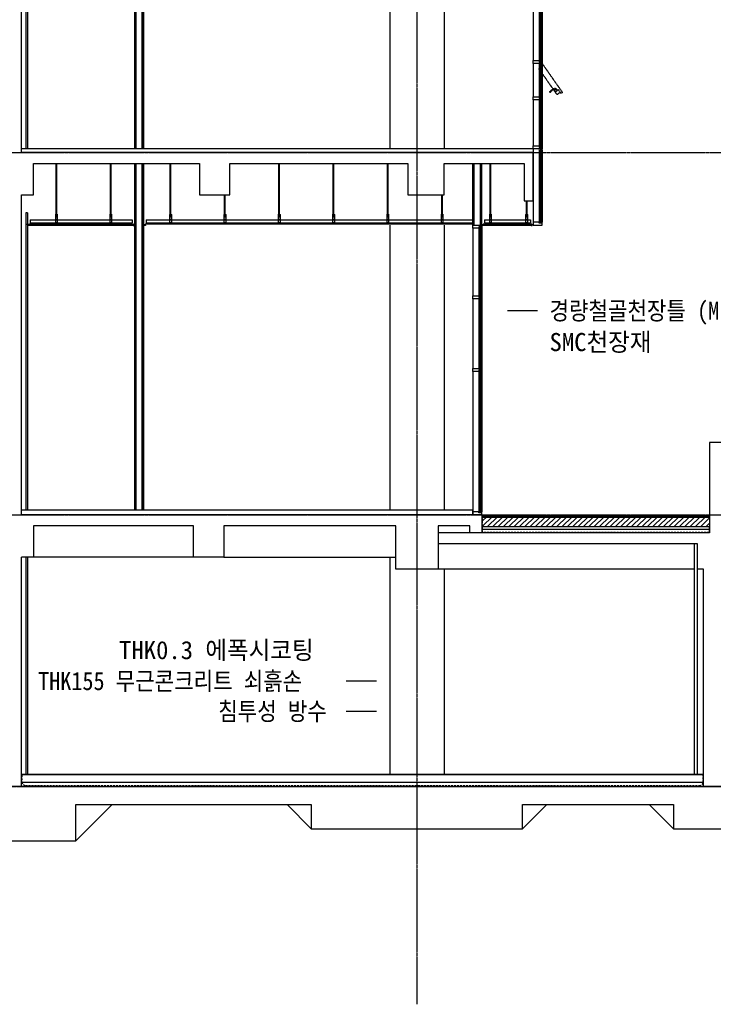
# Model space of a CAD drawing. Header units: millimetres. Extents: x 3445018 to 4174071, y -6064565 to -5122887.
# Tile 79 of 192: x 3702928 to 3714420, y -5459759 to -5443450. Entities that reach past the tile are written whole.
import ezdxf

# ---------------------------------------------------------------- set-up
doc = ezdxf.new("R2010")
doc.units = ezdxf.units.MM
doc.header["$MEASUREMENT"] = 0
doc.linetypes.add('CEN', pattern=[66, 60, -2, 2, -2])
doc.linetypes.add('HID', pattern=[5, 3, -2])
doc.layers.get('0').update_dxf_attribs({"linetype": 'CONTINUOUS'})
for name, color, linetype in [('A_DW_WIN', 4, 'CONTINUOUS'), ('A_EL_08', 8, 'CONTINUOUS'), ('CEN', 13, 'CEN'), ('door', 4, 'CONTINUOUS'), ('EL1', 2, 'CONTINUOUS'), ('EL3', 7, 'CONTINUOUS'), ('FI', 6, 'CONTINUOUS'), ('FIN', 6, 'CONTINUOUS'), ('HA', 9, 'CONTINUOUS'), ('HY', 8, 'CONTINUOUS'), ('INSUL', 8, 'CONTINUOUS'), ('MASH', 9, 'MESHLINE'), ('MESH', 7, 'MESHLINE'), ('SO-252', 252, 'CONTINUOUS'), ('STL2', 6, 'CONTINUOUS'), ('SY', 1, 'CONTINUOUS'), ('WA1', 2, 'CONTINUOUS'), ('WA3', 7, 'CONTINUOUS'), ('WATER', 4, 'HID'), ('WIN1', 4, 'CONTINUOUS'), ('WIN2', 9, 'CONTINUOUS'), ('문자', 2, 'CONTINUOUS')]:
    doc.layers.add(name, color=color, linetype=linetype)
doc.styles.add('SDP-S', font='txt')
doc.linetypes.add('BATTING', pattern='A,0.0001,-0.1,[134,ltypeshp.shx,S=0.1,R=0,X=-0.1,Y=0],-0.2,[134,ltypeshp.shx,S=0.1,R=180,X=0.1,Y=0],-0.1', length=0.4001)
doc.linetypes.add('MESHLINE', pattern='A,5,-3,["X",Standard,S=1.2,R=0,X=-1.2,Y=-0.6],-1', length=9)

# ---------------------------------------------------------------- blocks, each defined once
blk = doc.blocks.new('CW-1')
at = {"layer": 'door'}
for points in [[(704860, -1026992), (704879, -1026992), (704879, -1026980), (704829, -1026980), (704829, -1026992), (704848, -1026992)], [(704848, -1027028), (704829, -1027028), (704829, -1027130), (704879, -1027130), (704879, -1027028), (704860, -1027028)], [(704848, -1026992), (704848, -1027028)], [(704860, -1026992), (704860, -1027028)]]:
    blk.add_lwpolyline(points, dxfattribs=at)
blk = doc.blocks.new('pw')
at = {"layer": 'A_DW_WIN', "color": 8, "linetype": 'HID', "ltscale": 0.1}
for p, q in [((0, 586), (0, 586)), ((0, 586), (0, 0)), ((28, 586), (0, 586)), ((28, 552), (28, 586)), ((45, 552), (28, 552)), ((45, 542), (45, 552)), ((95, 542), (45, 542)), ((95, 542), (95, 77)), ((0, 0), (28, 0)), ((28, 77), (95, 77)), ((28, 22), (28, 77)), ((28, 0), (28, 22)), ((28, 22), (95, 22)), ((81, 77), (49, 77)), ((51, 112), (51, 111)), ((51, 111), (79, 111)), ((51, 111), (51, 111)), ((51, 111), (51, 111)), ((51, 111), (51, 111)), ((51, 111), (51, 111)), ((51, 111), (51, 111)), ((51, 111), (51, 111)), ((51, 111), (51, 111)), ((51, 111), (51, 111)), ((51, 111), (51, 111)), ((51, 111), (51, 111)), ((51, 111), (51, 111)), ((51, 111), (51, 111)), ((51, 111), (51, 111)), ((51, 111), (51, 111)), ((79, 110), (51, 110)), ((52, 110), (52, 110)), ((78, 110), (78, 110)), ((79, 111), (79, 111)), ((79, 111), (79, 111)), ((81, 118), (82, 119)), ((81, 118), (81, 118)), ((81, 118), (81, 118)), ((81, 77), (81, 92)), ((83, 138), (82, 138)), ((82, 119), (83, 120)), ((84, 139), (83, 138)), ((83, 120), (83, 121)), ((83, 121), (84, 121)), ((86, 139), (84, 139)), ((84, 121), (84, 122)), ((84, 122), (85, 122)), ((85, 122), (85, 123)), ((85, 123), (86, 123)), ((86, 123), (87, 124)), ((88, 125), (89, 125)), ((89, 125), (90, 126)), ((93, 127), (94, 127)), ((94, 127), (95, 127)), ((95, 127), (95, 127)), ((95, 77), (95, 22)), ((166, 119), (166, 119)), ((166, 119), (166, 119)), ((166, 119), (167, 119)), ((167, 119), (168, 119)), ((168, 119), (169, 119)), ((168, 119), (168, 119)), ((169, 119), (170, 119)), ((169, 119), (169, 119)), ((170, 119), (170, 118)), ((170, 118), (171, 118)), ((170, 118), (170, 118)), ((170, 118), (170, 118)), ((171, 118), (171, 118)), ((171, 118), (171, 118)), ((171, 118), (171, 118)), ((171, 118), (171, 118)), ((172, 118), (172, 118)), ((172, 118), (172, 118)), ((172, 118), (172, 118)), ((172, 118), (172, 118)), ((172, 118), (172, 118)), ((172, 118), (172, 118)), ((172, 118), (172, 118)), ((172, 118), (172, 118)), ((172, 118), (172, 118)), ((172, 118), (172, 118)), ((172, 118), (172, 118))]:
    blk.add_line(p, q, dxfattribs=at)
for points in [[(51, 110), (50, 106), (50, 103), (50, 99), (50, 95), (49, 92), (49, 77)], [(53, 120), (52, 119), (52, 118), (52, 117), (51, 116), (51, 115), (51, 114), (51, 113), (51, 112)], [(51, 112), (51, 112), (51, 112), (51, 112)], [(59, 129), (59, 129), (58, 128), (57, 127), (57, 127), (57, 127), (56, 126), (56, 126), (56, 126), (55, 125), (53, 120)], [(82, 138), (81, 138), (79, 138), (78, 137), (77, 137), (76, 137), (75, 136), (74, 136), (73, 136), (71, 135), (71, 135), (70, 135), (69, 134), (68, 134), (67, 133), (66, 133), (65, 133), (64, 132), (64, 132), (63, 131), (62, 131), (62, 131), (61, 130), (60, 130), (60, 129), (59, 129)], [(81, 92), (81, 95), (81, 99), (80, 103), (80, 106), (79, 110)], [(92, 140), (92, 140), (91, 140), (91, 139), (90, 139), (89, 139), (89, 139), (88, 139), (87, 139), (86, 139), (86, 139)], [(87, 124), (87, 124), (88, 125)], [(90, 126), (91, 126), (91, 126), (92, 126), (93, 127)], [(171, 118), (171, 118), (171, 118), (171, 118), (172, 118)], [(172, 118), (172, 118), (172, 118), (172, 118), (172, 118), (172, 118)], [(172, 118), (172, 118), (172, 118), (172, 118), (172, 118), (172, 118), (172, 118), (173, 118), (173, 118), (173, 118), (173, 118), (173, 118), (173, 118), (173, 118), (173, 118), (173, 118)]]:
    blk.add_lwpolyline(points, dxfattribs=at)
for centre, radius, start, end in [((52, 110), 0.2, 90, 180), ((78, 110), 0.2, 0, 90), ((200, -1916), 2058, 92.9412, 93.0172), ((99, -61), 201, 88.0033, 91.108), ((113, -49), 176, 92.2809, 95.6257), ((99, -59), 199, 70.3248, 88.0107), ((113, -53), 180, 73.742, 92.2207)]:
    blk.add_arc(centre, radius, start, end, dxfattribs=at)
for points, start_tangent, end_tangent in [([(79, 111), (81, 117), (81, 118)], (0.026358, 0.999653), (0.475022, 0.879974)), ([(79, 111), (79, 111), (79, 111), (79, 111), (79, 111), (79, 111)], (1, 0), (-0.005944, 0.999982)), ([(166, 119), (166, 120), (163, 120)], (-0.953238, 0.30222), (-0.960308, 0.278941)), ([(169, 127), (166, 128)], (-0.933599, 0.358319), (-0.94133, 0.337487)), ([(175, 123), (174, 124), (174, 124), (174, 124), (174, 125), (173, 125), (172, 126), (170, 126), (169, 127)], (-0.349868, 0.936799), (-0.933599, 0.358318)), ([(175, 123), (175, 122), (175, 121), (175, 120), (174, 119), (174, 119), (174, 119), (173, 118)], (0.348212, -0.937416), (-0.794938, -0.60669)), ([(173, 118), (173, 118), (173, 118), (173, 118), (173, 118)], (0.978884, 0.204415), (0.794086, 0.607805)), ([(173, 118), (173, 118), (173, 118)], (0.914456, -0.404684), (-0.195921, -0.98062))]:
    blk.add_spline(points, degree=3, dxfattribs=dict(at, start_tangent=start_tangent, end_tangent=end_tangent))
blk = doc.blocks.new('기준층')
at = {"color": 8}
for p, q in [((1376128, -3320133), (1376128, -3320180)), ((1382359, -3320133), (1382359, -3320180)), ((1382592, -3320133), (1382592, -3320180)), ((1384283, -3320133), (1384283, -3320180))]:
    blk.add_line(p, q, dxfattribs=at)
at = {"layer": 'A_EL_08'}
blk.add_line((1375850, -3318964), (1375850, -3319794), dxfattribs=at)
at = {"layer": 'EL3', "ltscale": 200}
for p, q in [((1377425, -3320219), (1377425, -3322934)), ((1378325, -3320219), (1378325, -3322934))]:
    blk.add_line(p, q, dxfattribs=at)
at = {"layer": 'FI', "ltscale": 200}
blk.add_line((1375950, -3322934), (1384425, -3322934), dxfattribs=at)
at = {"layer": 'FIN', "ltscale": 200}
for p, q in [((1375700, -3319794), (1375700, -3318934)), ((1375700, -3318934), (1375850, -3318934)), ((1375850, -3318964), (1375730, -3318964)), ((1375730, -3319764), (1375730, -3318964)), ((1375850, -3318934), (1375850, -3318964)), ((1375850, -3319764), (1375730, -3319764)), ((1375850, -3319794), (1375850, -3319764)), ((1375850, -3319794), (1375700, -3319794))]:
    blk.add_line(p, q, dxfattribs=at)
at = {"layer": 'FIN', "ltscale": 1000}
for p, q in [((1384325, -3320019), (1384325, -3322934)), ((1384325, -3320019), (1384355, -3320019)), ((1384355, -3320019), (1384355, -3322934))]:
    blk.add_line(p, q, dxfattribs=at)
for points in [[(1382401, -3322934), (1382401, -3319174)], [(1382413, -3322934), (1382413, -3319174)], [(1382537, -3322934), (1382537, -3319174)], [(1382549, -3322934), (1382549, -3319174)]]:
    blk.add_lwpolyline(points, dxfattribs=at)
at = {"layer": 'FIN'}
blk.add_lwpolyline([(1375950, -3320040), (1375950, -3320057), (1375967, -3320057), (1375964, -3320054), (1375953, -3320054), (1375953, -3320043)], close=True, dxfattribs=at)
for points in [[(1375950, -3320059), (1375965, -3320059), (1375965, -3320069), (1376100, -3320069), (1376100, -3320229), (1376115, -3320229), (1376115, -3320219), (1376114, -3320219), (1376114, -3320227), (1376102, -3320227), (1376102, -3320067), (1375967, -3320067), (1375967, -3320057), (1375950, -3320057), (1375950, -3320059)], [(1382379, -3320219), (1376108, -3320219), (1376108, -3320207), (1382379, -3320206), (1382379, -3320219)], [(1382371, -3320219), (1382371, -3320229), (1382386, -3320229), (1382386, -3320214), (1382401, -3320214), (1382401, -3320199)], [(1382579, -3320219), (1382579, -3320229), (1382564, -3320229), (1382564, -3320214), (1382549, -3320214), (1382549, -3320199)], [(1384303, -3320219), (1382572, -3320219), (1382572, -3320207), (1384303, -3320206), (1384303, -3320219)], [(1384295, -3320219), (1384295, -3320229), (1384310, -3320229), (1384310, -3320214), (1384325, -3320214), (1384325, -3320199)]]:
    blk.add_lwpolyline(points, dxfattribs=at)
at = {"layer": 'INSUL', "linetype": 'BATTING', "ltscale": 100}
blk.add_line((1375899, -3318934), (1375900, -3319794), dxfattribs=at)
at = {"layer": 'SO-252', "color": 8}
for p, q in [((1376550, -3320041), (1376550, -3319174)), ((1376561, -3320041), (1376561, -3319174)), ((1378350, -3320041), (1378350, -3319174)), ((1378361, -3320041), (1378361, -3319174)), ((1379250, -3320041), (1379250, -3319174)), ((1379261, -3320041), (1379261, -3319174)), ((1380150, -3320041), (1380150, -3319174)), ((1380161, -3320041), (1380161, -3319174)), ((1381950, -3320041), (1381950, -3319174)), ((1381961, -3320041), (1381961, -3319174)), ((1382941, -3320041), (1382941, -3319174)), ((1382952, -3320041), (1382952, -3319174)), ((1383841, -3320041), (1383841, -3319174)), ((1383852, -3320041), (1383852, -3319174)), ((1377450, -3320041), (1377450, -3319694)), ((1377461, -3320041), (1377461, -3319694)), ((1381050, -3320041), (1381050, -3319694)), ((1381061, -3320041), (1381061, -3319694)), ((1376568, -3320045), (1376543, -3320045)), ((1376543, -3320045), (1376543, -3320183)), ((1376568, -3320048), (1376543, -3320048)), ((1376566, -3320041), (1376546, -3320041)), ((1376546, -3320041), (1376546, -3320045)), ((1376546, -3320051), (1376546, -3320048)), ((1376566, -3320051), (1376546, -3320051)), ((1376548, -3320041), (1376548, -3320045)), ((1376548, -3320048), (1376548, -3320051)), ((1376550, -3320083), (1376550, -3320051)), ((1376561, -3320083), (1376550, -3320083)), ((1376561, -3320083), (1376561, -3320051)), ((1376563, -3320041), (1376563, -3320045)), ((1376563, -3320048), (1376563, -3320051)), ((1376566, -3320045), (1376566, -3320041)), ((1376566, -3320048), (1376566, -3320051)), ((1376568, -3320183), (1376568, -3320045)), ((1377468, -3320045), (1377443, -3320045)), ((1377443, -3320045), (1377443, -3320183)), ((1377468, -3320048), (1377443, -3320048)), ((1377466, -3320041), (1377446, -3320041)), ((1377446, -3320041), (1377446, -3320045)), ((1377446, -3320051), (1377446, -3320048)), ((1377466, -3320051), (1377446, -3320051)), ((1377448, -3320041), (1377448, -3320045)), ((1377448, -3320048), (1377448, -3320051)), ((1377450, -3320083), (1377450, -3320051)), ((1377461, -3320083), (1377450, -3320083)), ((1377461, -3320083), (1377461, -3320051)), ((1377463, -3320041), (1377463, -3320045)), ((1377463, -3320048), (1377463, -3320051)), ((1377466, -3320045), (1377466, -3320041)), ((1377466, -3320048), (1377466, -3320051)), ((1377468, -3320183), (1377468, -3320045)), ((1378368, -3320045), (1378343, -3320045)), ((1378343, -3320045), (1378343, -3320183)), ((1378368, -3320048), (1378343, -3320048)), ((1378366, -3320041), (1378346, -3320041)), ((1378346, -3320041), (1378346, -3320045)), ((1378346, -3320051), (1378346, -3320048)), ((1378366, -3320051), (1378346, -3320051)), ((1378348, -3320041), (1378348, -3320045)), ((1378348, -3320048), (1378348, -3320051)), ((1378350, -3320083), (1378350, -3320051)), ((1378361, -3320083), (1378350, -3320083)), ((1378361, -3320083), (1378361, -3320051)), ((1378363, -3320041), (1378363, -3320045)), ((1378363, -3320048), (1378363, -3320051)), ((1378366, -3320045), (1378366, -3320041)), ((1378366, -3320048), (1378366, -3320051)), ((1378368, -3320183), (1378368, -3320045)), ((1379268, -3320045), (1379243, -3320045)), ((1379243, -3320045), (1379243, -3320183)), ((1379268, -3320048), (1379243, -3320048)), ((1379266, -3320041), (1379246, -3320041)), ((1379246, -3320041), (1379246, -3320045)), ((1379246, -3320051), (1379246, -3320048)), ((1379266, -3320051), (1379246, -3320051)), ((1379248, -3320041), (1379248, -3320045)), ((1379248, -3320048), (1379248, -3320051)), ((1379250, -3320083), (1379250, -3320051)), ((1379261, -3320083), (1379250, -3320083)), ((1379261, -3320083), (1379261, -3320051)), ((1379263, -3320041), (1379263, -3320045)), ((1379263, -3320048), (1379263, -3320051)), ((1379266, -3320045), (1379266, -3320041)), ((1379266, -3320048), (1379266, -3320051)), ((1379268, -3320183), (1379268, -3320045)), ((1380168, -3320045), (1380143, -3320045)), ((1380143, -3320045), (1380143, -3320183)), ((1380168, -3320048), (1380143, -3320048)), ((1380166, -3320041), (1380146, -3320041)), ((1380146, -3320041), (1380146, -3320045)), ((1380146, -3320051), (1380146, -3320048)), ((1380166, -3320051), (1380146, -3320051)), ((1380148, -3320041), (1380148, -3320045)), ((1380148, -3320048), (1380148, -3320051)), ((1380150, -3320083), (1380150, -3320051)), ((1380161, -3320083), (1380150, -3320083)), ((1380161, -3320083), (1380161, -3320051)), ((1380163, -3320041), (1380163, -3320045)), ((1380163, -3320048), (1380163, -3320051)), ((1380166, -3320045), (1380166, -3320041)), ((1380166, -3320048), (1380166, -3320051)), ((1380168, -3320183), (1380168, -3320045)), ((1381068, -3320045), (1381043, -3320045)), ((1381043, -3320045), (1381043, -3320183)), ((1381068, -3320048), (1381043, -3320048)), ((1381066, -3320041), (1381046, -3320041)), ((1381046, -3320041), (1381046, -3320045)), ((1381046, -3320051), (1381046, -3320048)), ((1381066, -3320051), (1381046, -3320051)), ((1381048, -3320041), (1381048, -3320045)), ((1381048, -3320048), (1381048, -3320051)), ((1381050, -3320083), (1381050, -3320051)), ((1381061, -3320083), (1381050, -3320083)), ((1381061, -3320083), (1381061, -3320051)), ((1381063, -3320041), (1381063, -3320045)), ((1381063, -3320048), (1381063, -3320051)), ((1381066, -3320045), (1381066, -3320041)), ((1381066, -3320048), (1381066, -3320051)), ((1381068, -3320183), (1381068, -3320045)), ((1381968, -3320045), (1381943, -3320045)), ((1381943, -3320045), (1381943, -3320183)), ((1381968, -3320048), (1381943, -3320048)), ((1381966, -3320041), (1381946, -3320041)), ((1381946, -3320041), (1381946, -3320045)), ((1381946, -3320051), (1381946, -3320048)), ((1381966, -3320051), (1381946, -3320051)), ((1381948, -3320041), (1381948, -3320045)), ((1381948, -3320048), (1381948, -3320051)), ((1381950, -3320083), (1381950, -3320051)), ((1381961, -3320083), (1381950, -3320083)), ((1381961, -3320083), (1381961, -3320051)), ((1381963, -3320041), (1381963, -3320045)), ((1381963, -3320048), (1381963, -3320051)), ((1381966, -3320045), (1381966, -3320041)), ((1381966, -3320048), (1381966, -3320051)), ((1381968, -3320183), (1381968, -3320045)), ((1382959, -3320045), (1382934, -3320045)), ((1382934, -3320045), (1382934, -3320183)), ((1382959, -3320048), (1382934, -3320048)), ((1382957, -3320041), (1382937, -3320041)), ((1382937, -3320041), (1382937, -3320045)), ((1382937, -3320051), (1382937, -3320048)), ((1382957, -3320051), (1382937, -3320051)), ((1382939, -3320041), (1382939, -3320045)), ((1382939, -3320048), (1382939, -3320051)), ((1382941, -3320083), (1382941, -3320051)), ((1382952, -3320083), (1382941, -3320083)), ((1382952, -3320083), (1382952, -3320051)), ((1382954, -3320041), (1382954, -3320045)), ((1382954, -3320048), (1382954, -3320051)), ((1382957, -3320045), (1382957, -3320041)), ((1382957, -3320048), (1382957, -3320051)), ((1382959, -3320183), (1382959, -3320045)), ((1383859, -3320045), (1383834, -3320045)), ((1383834, -3320045), (1383834, -3320183)), ((1383859, -3320048), (1383834, -3320048)), ((1383857, -3320041), (1383837, -3320041)), ((1383837, -3320041), (1383837, -3320045)), ((1383837, -3320051), (1383837, -3320048)), ((1383857, -3320051), (1383837, -3320051)), ((1383839, -3320041), (1383839, -3320045)), ((1383839, -3320048), (1383839, -3320051)), ((1383841, -3320083), (1383841, -3320051)), ((1383852, -3320083), (1383841, -3320083)), ((1383852, -3320083), (1383852, -3320051)), ((1383854, -3320041), (1383854, -3320045)), ((1383854, -3320048), (1383854, -3320051)), ((1383857, -3320045), (1383857, -3320041)), ((1383857, -3320048), (1383857, -3320051)), ((1383859, -3320183), (1383859, -3320045)), ((1382359, -3320133), (1376128, -3320133)), ((1382359, -3320180), (1376128, -3320180)), ((1376568, -3320120), (1376543, -3320120)), ((1376568, -3320133), (1376543, -3320133)), ((1376568, -3320180), (1376543, -3320180)), ((1376543, -3320183), (1376568, -3320183)), ((1377468, -3320120), (1377443, -3320120)), ((1377468, -3320133), (1377443, -3320133)), ((1377468, -3320180), (1377443, -3320180)), ((1377443, -3320183), (1377468, -3320183)), ((1378368, -3320120), (1378343, -3320120)), ((1378368, -3320133), (1378343, -3320133)), ((1378368, -3320180), (1378343, -3320180)), ((1378343, -3320183), (1378368, -3320183)), ((1379268, -3320120), (1379243, -3320120)), ((1379268, -3320133), (1379243, -3320133)), ((1379268, -3320180), (1379243, -3320180)), ((1379243, -3320183), (1379268, -3320183)), ((1380168, -3320120), (1380143, -3320120)), ((1380168, -3320133), (1380143, -3320133)), ((1380168, -3320180), (1380143, -3320180)), ((1380143, -3320183), (1380168, -3320183)), ((1381068, -3320120), (1381043, -3320120)), ((1381068, -3320133), (1381043, -3320133)), ((1381068, -3320180), (1381043, -3320180)), ((1381043, -3320183), (1381068, -3320183)), ((1381968, -3320120), (1381943, -3320120)), ((1381968, -3320133), (1381943, -3320133)), ((1381968, -3320180), (1381943, -3320180)), ((1381943, -3320183), (1381968, -3320183)), ((1384283, -3320133), (1382592, -3320133)), ((1384283, -3320180), (1382592, -3320180)), ((1382959, -3320120), (1382934, -3320120)), ((1382959, -3320133), (1382934, -3320133)), ((1382959, -3320180), (1382934, -3320180)), ((1382934, -3320183), (1382959, -3320183)), ((1383859, -3320120), (1383834, -3320120)), ((1383859, -3320133), (1383834, -3320133)), ((1383859, -3320180), (1383834, -3320180)), ((1383834, -3320183), (1383859, -3320183))]:
    blk.add_line(p, q, dxfattribs=at)
at = {"layer": 'WA1'}
blk.add_lwpolyline([(1384425, -3322994), (1384425, -3319694), (1384225, -3319694), (1384225, -3319174), (1381475, -3319174), (1381475, -3319694), (1380975, -3319694), (1380975, -3319174), (1378025, -3319174), (1378025, -3319694), (1377425, -3319694), (1377425, -3319174), (1376100, -3319174), (1376100, -3319794), (1375950, -3319794), (1375950, -3318994), (1384425, -3318994)], dxfattribs=at)
at = {"layer": 'WA3', "ltscale": 1000}
for points in [[(1382425, -3322934), (1382425, -3319174)], [(1382525, -3322934), (1382525, -3319174)]]:
    blk.add_lwpolyline(points, dxfattribs=at)
at = {"layer": 'WIN1', "ltscale": 1000}
for p, q in [((1375812, -3319844), (1375812, -3321469)), ((1375830, -3319825), (1375830, -3321488)), ((1375848, -3319844), (1375848, -3321469)), ((1375812, -3321519), (1375812, -3322069)), ((1375830, -3321500), (1375830, -3322088)), ((1375848, -3321519), (1375848, -3322069)), ((1375812, -3322119), (1375812, -3322894)), ((1375830, -3322100), (1375830, -3322903)), ((1375848, -3322119), (1375848, -3322894))]:
    blk.add_line(p, q, dxfattribs=at)
at = {"layer": 'WIN2', "ltscale": 1000}
for p, q in [((1375950, -3318934), (1375950, -3319794)), ((1375800, -3319844), (1375800, -3321469)), ((1375950, -3319844), (1375950, -3321469)), ((1375800, -3321519), (1375800, -3322069)), ((1375950, -3321519), (1375950, -3322069)), ((1375800, -3322119), (1375800, -3322894)), ((1375950, -3322119), (1375950, -3322894))]:
    blk.add_line(p, q, dxfattribs=at)
at = {"rotation": 324.9999999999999}
blk.add_blockref('pw', (1375464, -3321999), dxfattribs=at)
at = {"layer": 'WIN1', "rotation": 90}
for p in [(348820, -4024673), (348820, -4026348), (348820, -4026948), (348820, -4027763)]:
    blk.add_blockref('CW-1', p, dxfattribs=at)

msp = doc.modelspace()

# ---------------------------------------------------------------- hatches: boundary and pattern name
at = {"layer": 'HA', "ltscale": 100}
h = msp.add_hatch(dxfattribs=at)
h.set_pattern_fill('ANSI31', color=256, scale=500, style=0)
h.set_pattern_definition([(45, (1949434.165, -3177189.57), (-44.1941738, 44.1941738), [])])
h.paths.add_polyline_path([(3714359.092, -5451851.886), (3714359.092, -5451676.72), (3710594.092, -5451676.72), (3710594.092, -5451851.886)])

# ---------------------------------------------------------------- linework, layer by layer
at = {"color": 8}
for p, q in [((3703101.592, -5446765.386), (3703101.592, -5446812.886)), ((3704792.592, -5446765.636), (3704792.592, -5446813.136)), ((3705025.592, -5446765.386), (3705025.592, -5446812.886)), ((3710626.592, -5446765.606), (3710626.592, -5446813.106)), ((3711391.592, -5446765.636), (3711391.592, -5446813.136))]:
    msp.add_line(p, q, dxfattribs=at)
at = {"layer": 'CEN'}
for p, q in [((3709509.092, -5401351.886), (3709509.092, -5459758.902)), ((3681101.324, -5445651.886), (3725809.092, -5445651.886)), ((3681101.324, -5451651.886), (3725809.092, -5451651.886)), ((3681301.324, -5456151.886), (3726009.092, -5456151.886))]:
    msp.add_line(p, q, dxfattribs=at)
at = {"layer": 'door'}
for points in [[(3710584.092, -5446851.854), (3710584.092, -5446851.854), (3710584.092, -5446851.854), (3710584.092, -5446901.854), (3710572.092, -5446901.854), (3710572.092, -5446882.854), (3710536.092, -5446882.854), (3710536.092, -5446901.854), (3710434.092, -5446901.854), (3710434.092, -5446851.854), (3710584.092, -5446851.854), (3710584.092, -5446851.854)], [(3711584.092, -5446851.887), (3711584.092, -5446851.887), (3711584.092, -5446851.887), (3711584.092, -5446801.887), (3711572.092, -5446801.887), (3711572.092, -5446820.886), (3711536.092, -5446820.886), (3711536.092, -5446801.886), (3711434.092, -5446801.886), (3711434.092, -5446851.886), (3711584.092, -5446851.887), (3711584.092, -5446851.887)], [(3710584.092, -5451651.886), (3710584.092, -5451651.886), (3710584.092, -5451651.886), (3710584.092, -5451601.886), (3710572.092, -5451601.886), (3710572.092, -5451620.886), (3710536.092, -5451620.886), (3710536.092, -5451601.886), (3710434.092, -5451601.886), (3710434.092, -5451651.886), (3710584.092, -5451651.886), (3710584.092, -5451651.886)]]:
    msp.add_lwpolyline(points, dxfattribs=at)
at = {"layer": 'EL1', "const_width": 50}
msp.add_lwpolyline([(3710581.211, -5451676.72), (3714356.211, -5451676.72)], dxfattribs=at)
at = {"layer": 'EL3', "ltscale": 200}
for p, q in [((3709059.201, -5446851.798), (3709059.092, -5451571.85)), ((3709959.201, -5446851.834), (3709959.092, -5451571.886)), ((3705809.092, -5452351.886), (3703159.092, -5452351.886)), ((3706309.092, -5452351.886), (3709159.092, -5452351.886)), ((3709059.092, -5452351.886), (3709059.092, -5455951.886)), ((3714109.092, -5452551.886), (3709859.092, -5452551.886)), ((3709959.092, -5452551.886), (3709959.092, -5455951.886))]:
    msp.add_line(p, q, dxfattribs=at)
at = {"layer": 'FI', "ltscale": 200}
msp.add_lwpolyline([(3710434.092, -5451651.886), (3710434.092, -5451571.886), (3702959.092, -5451571.886)], dxfattribs=at)
at = {"layer": 'FIN', "ltscale": 1000}
for p, q in [((3703029.092, -5446651.636), (3703029.092, -5451571.886)), ((3703059.092, -5446651.636), (3703029.092, -5446651.636)), ((3703059.092, -5446651.636), (3703059.092, -5451571.886)), ((3703029.092, -5452351.886), (3703029.092, -5455951.886)), ((3703059.092, -5452351.886), (3703059.092, -5455951.886))]:
    msp.add_line(p, q, dxfattribs=at)
for points in [[(3704835.092, -5451571.886), (3704835.092, -5445831.886)], [(3704847.092, -5451571.886), (3704847.092, -5445831.886)], [(3704971.092, -5451571.886), (3704971.092, -5445831.886)], [(3704983.092, -5451571.886), (3704983.092, -5445831.886)], [(3710436.092, -5446851.854), (3710436.092, -5445831.886)], [(3710448.092, -5446851.854), (3710448.092, -5445831.886)], [(3710572.092, -5446851.854), (3710572.092, -5445831.886)], [(3710584.092, -5446851.854), (3710584.092, -5445831.886)]]:
    msp.add_lwpolyline(points, dxfattribs=at)
at = {"layer": 'FIN'}
for points in [[(3703089.092, -5446851.636), (3703089.092, -5446861.636), (3703074.092, -5446861.636), (3703074.092, -5446846.636), (3703059.092, -5446846.636), (3703059.092, -5446831.636)], [(3703081.592, -5446851.636), (3704812.592, -5446851.886), (3704812.592, -5446839.386), (3703081.592, -5446839.136), (3703081.592, -5446851.636)], [(3704805.092, -5446851.636), (3704805.092, -5446861.636), (3704820.092, -5446861.636), (3704820.092, -5446846.636), (3704835.092, -5446846.636), (3704835.092, -5446831.636)], [(3705013.092, -5446851.636), (3705013.092, -5446861.636), (3704998.092, -5446861.636), (3704998.092, -5446846.636), (3704983.092, -5446846.636), (3704983.092, -5446831.636)], [(3710436.092, -5446839.348), (3705005.592, -5446839.136), (3705005.592, -5446851.636)], [(3710614.092, -5446851.636), (3710614.092, -5446861.636), (3710599.092, -5446861.636), (3710599.092, -5446846.636), (3710584.092, -5446846.636), (3710584.092, -5446831.636)], [(3710606.592, -5446851.886), (3711411.592, -5446851.886), (3711411.592, -5446839.386), (3710606.592, -5446839.347), (3710606.592, -5446851.886), (3710606.592, -5446851.886)], [(3711404.092, -5446851.636), (3711404.092, -5446861.636), (3711419.092, -5446861.636), (3711419.092, -5446846.636), (3711434.092, -5446846.636), (3711434.092, -5446831.636)]]:
    msp.add_lwpolyline(points, dxfattribs=at)
at = {"layer": 'FIN', "ltscale": 200}
for points in [[(3702959.092, -5455951.886), (3714259.092, -5455951.886)], [(3714259.092, -5455951.886), (3702959.092, -5455951.886)]]:
    msp.add_lwpolyline(points, dxfattribs=at)
at = {"layer": 'HY', "ltscale": 1000}
for points in [[(3704459.092, -5456451.886), (3703859.092, -5457051.886)], [(3707359.092, -5456451.886), (3707759.092, -5456851.886)], [(3711659.092, -5456451.886), (3711259.092, -5456851.886)], [(3713359.092, -5456451.886), (3713759.092, -5456851.886)]]:
    msp.add_lwpolyline(points, dxfattribs=at)
at = {"layer": 'MASH', "ltscale": 10}
msp.add_line((3714349.092, -5451896.886), (3710594.092, -5451896.886), dxfattribs=at)
at = {"layer": 'MESH', "ltscale": 10}
msp.add_line((3702959.092, -5456076.886), (3714259.092, -5456076.886), dxfattribs=at)
at = {"layer": 'SO-252', "color": 8}
for p, q in [((3703532.097, -5446674.136), (3703532.097, -5445831.886)), ((3703543.347, -5446674.136), (3703543.347, -5445831.886)), ((3704432.097, -5446674.136), (3704432.097, -5445831.886)), ((3704443.347, -5446674.136), (3704443.347, -5445831.886)), ((3705422.842, -5446674.136), (3705422.842, -5445831.886)), ((3705434.092, -5446674.136), (3705434.092, -5445831.886)), ((3707222.842, -5446674.136), (3707222.842, -5445831.886)), ((3707234.092, -5446674.136), (3707234.092, -5445831.886)), ((3708122.842, -5446674.136), (3708122.842, -5445831.886)), ((3708134.092, -5446674.136), (3708134.092, -5445831.886)), ((3709022.842, -5446674.136), (3709022.842, -5445831.886)), ((3709034.092, -5446674.136), (3709034.092, -5445831.886)), ((3710722.842, -5446674.136), (3710722.842, -5445831.886)), ((3710734.092, -5446674.136), (3710734.092, -5445831.886)), ((3706322.842, -5446674.136), (3706322.842, -5446351.886)), ((3706334.092, -5446674.136), (3706334.092, -5446351.886)), ((3709922.842, -5446674.136), (3709922.842, -5446351.886)), ((3709934.092, -5446674.136), (3709934.092, -5446351.886)), ((3711322.842, -5446674.136), (3711322.842, -5446451.886)), ((3711334.092, -5446674.136), (3711334.092, -5446451.886)), ((3703525.222, -5446677.886), (3703550.222, -5446677.886)), ((3703525.222, -5446815.386), (3703525.222, -5446677.886)), ((3703525.222, -5446680.386), (3703550.222, -5446680.386)), ((3703527.722, -5446674.136), (3703547.722, -5446674.136)), ((3703527.722, -5446677.886), (3703527.722, -5446674.136)), ((3703527.722, -5446680.386), (3703527.722, -5446684.136)), ((3703527.722, -5446684.136), (3703547.722, -5446684.136)), ((3703530.222, -5446674.136), (3703530.222, -5446677.886)), ((3703530.222, -5446680.386), (3703530.222, -5446684.136)), ((3703532.097, -5446715.386), (3703532.097, -5446684.136)), ((3703532.097, -5446715.386), (3703543.347, -5446715.386)), ((3703543.347, -5446715.386), (3703543.347, -5446684.136)), ((3703545.222, -5446674.136), (3703545.222, -5446677.886)), ((3703545.222, -5446680.386), (3703545.222, -5446684.136)), ((3703547.722, -5446674.136), (3703547.722, -5446677.886)), ((3703547.722, -5446684.136), (3703547.722, -5446680.386)), ((3703550.222, -5446677.886), (3703550.222, -5446815.386)), ((3704425.222, -5446677.886), (3704450.222, -5446677.886)), ((3704425.222, -5446815.386), (3704425.222, -5446677.886)), ((3704425.222, -5446680.386), (3704450.222, -5446680.386)), ((3704427.722, -5446674.136), (3704447.722, -5446674.136)), ((3704427.722, -5446677.886), (3704427.722, -5446674.136)), ((3704427.722, -5446680.386), (3704427.722, -5446684.136)), ((3704427.722, -5446684.136), (3704447.722, -5446684.136)), ((3704430.222, -5446674.136), (3704430.222, -5446677.886)), ((3704430.222, -5446680.386), (3704430.222, -5446684.136)), ((3704432.097, -5446715.386), (3704432.097, -5446684.136)), ((3704432.097, -5446715.386), (3704443.347, -5446715.386)), ((3704443.347, -5446715.386), (3704443.347, -5446684.136)), ((3704445.222, -5446674.136), (3704445.222, -5446677.886)), ((3704445.222, -5446680.386), (3704445.222, -5446684.136)), ((3704447.722, -5446674.136), (3704447.722, -5446677.886)), ((3704447.722, -5446684.136), (3704447.722, -5446680.386)), ((3704450.222, -5446677.886), (3704450.222, -5446815.386)), ((3705415.967, -5446677.886), (3705440.967, -5446677.886)), ((3705415.967, -5446815.386), (3705415.967, -5446677.886)), ((3705415.967, -5446680.386), (3705440.967, -5446680.386)), ((3705418.467, -5446674.136), (3705438.467, -5446674.136)), ((3705418.467, -5446677.886), (3705418.467, -5446674.136)), ((3705418.467, -5446680.386), (3705418.467, -5446684.136)), ((3705418.467, -5446684.136), (3705438.467, -5446684.136)), ((3705420.967, -5446674.136), (3705420.967, -5446677.886)), ((3705420.967, -5446680.386), (3705420.967, -5446684.136)), ((3705422.842, -5446715.386), (3705422.842, -5446684.136)), ((3705422.842, -5446715.386), (3705434.092, -5446715.386)), ((3705434.092, -5446715.386), (3705434.092, -5446684.136)), ((3705435.967, -5446674.136), (3705435.967, -5446677.886)), ((3705435.967, -5446680.386), (3705435.967, -5446684.136)), ((3705438.467, -5446674.136), (3705438.467, -5446677.886)), ((3705438.467, -5446684.136), (3705438.467, -5446680.386)), ((3705440.967, -5446677.886), (3705440.967, -5446815.386)), ((3706315.967, -5446677.886), (3706340.967, -5446677.886)), ((3706315.967, -5446815.386), (3706315.967, -5446677.886)), ((3706315.967, -5446680.386), (3706340.967, -5446680.386)), ((3706318.467, -5446674.136), (3706338.467, -5446674.136)), ((3706318.467, -5446677.886), (3706318.467, -5446674.136)), ((3706318.467, -5446680.386), (3706318.467, -5446684.136)), ((3706318.467, -5446684.136), (3706338.467, -5446684.136)), ((3706320.967, -5446674.136), (3706320.967, -5446677.886)), ((3706320.967, -5446680.386), (3706320.967, -5446684.136)), ((3706322.842, -5446715.386), (3706322.842, -5446684.136)), ((3706322.842, -5446715.386), (3706334.092, -5446715.386)), ((3706334.092, -5446715.386), (3706334.092, -5446684.136)), ((3706335.967, -5446674.136), (3706335.967, -5446677.886)), ((3706335.967, -5446680.386), (3706335.967, -5446684.136)), ((3706338.467, -5446674.136), (3706338.467, -5446677.886)), ((3706338.467, -5446684.136), (3706338.467, -5446680.386)), ((3706340.967, -5446677.886), (3706340.967, -5446815.386)), ((3707215.967, -5446677.886), (3707240.967, -5446677.886)), ((3707215.967, -5446815.386), (3707215.967, -5446677.886)), ((3707215.967, -5446680.386), (3707240.967, -5446680.386)), ((3707218.467, -5446674.136), (3707238.467, -5446674.136)), ((3707218.467, -5446677.886), (3707218.467, -5446674.136)), ((3707218.467, -5446680.386), (3707218.467, -5446684.136)), ((3707218.467, -5446684.136), (3707238.467, -5446684.136)), ((3707220.967, -5446674.136), (3707220.967, -5446677.886)), ((3707220.967, -5446680.386), (3707220.967, -5446684.136)), ((3707222.842, -5446715.386), (3707222.842, -5446684.136)), ((3707222.842, -5446715.386), (3707234.092, -5446715.386)), ((3707234.092, -5446715.386), (3707234.092, -5446684.136)), ((3707235.967, -5446674.136), (3707235.967, -5446677.886)), ((3707235.967, -5446680.386), (3707235.967, -5446684.136)), ((3707238.467, -5446674.136), (3707238.467, -5446677.886)), ((3707238.467, -5446684.136), (3707238.467, -5446680.386)), ((3707240.967, -5446677.886), (3707240.967, -5446815.386)), ((3708115.967, -5446677.886), (3708140.967, -5446677.886)), ((3708115.967, -5446815.386), (3708115.967, -5446677.886)), ((3708115.967, -5446680.386), (3708140.967, -5446680.386)), ((3708118.467, -5446674.136), (3708138.467, -5446674.136)), ((3708118.467, -5446677.886), (3708118.467, -5446674.136)), ((3708118.467, -5446680.386), (3708118.467, -5446684.136)), ((3708118.467, -5446684.136), (3708138.467, -5446684.136)), ((3708120.967, -5446674.136), (3708120.967, -5446677.886)), ((3708120.967, -5446680.386), (3708120.967, -5446684.136)), ((3708122.842, -5446715.386), (3708122.842, -5446684.136)), ((3708122.842, -5446715.386), (3708134.092, -5446715.386)), ((3708134.092, -5446715.386), (3708134.092, -5446684.136)), ((3708135.967, -5446674.136), (3708135.967, -5446677.886)), ((3708135.967, -5446680.386), (3708135.967, -5446684.136)), ((3708138.467, -5446674.136), (3708138.467, -5446677.886)), ((3708138.467, -5446684.136), (3708138.467, -5446680.386)), ((3708140.967, -5446677.886), (3708140.967, -5446815.386)), ((3709015.967, -5446677.886), (3709040.967, -5446677.886)), ((3709015.967, -5446815.386), (3709015.967, -5446677.886)), ((3709015.967, -5446680.386), (3709040.967, -5446680.386)), ((3709018.467, -5446674.136), (3709038.467, -5446674.136)), ((3709018.467, -5446677.886), (3709018.467, -5446674.136)), ((3709018.467, -5446680.386), (3709018.467, -5446684.136)), ((3709018.467, -5446684.136), (3709038.467, -5446684.136)), ((3709020.967, -5446674.136), (3709020.967, -5446677.886)), ((3709020.967, -5446680.386), (3709020.967, -5446684.136)), ((3709022.842, -5446715.386), (3709022.842, -5446684.136)), ((3709022.842, -5446715.386), (3709034.092, -5446715.386)), ((3709034.092, -5446715.386), (3709034.092, -5446684.136)), ((3709035.967, -5446674.136), (3709035.967, -5446677.886)), ((3709035.967, -5446680.386), (3709035.967, -5446684.136)), ((3709038.467, -5446674.136), (3709038.467, -5446677.886)), ((3709038.467, -5446684.136), (3709038.467, -5446680.386)), ((3709040.967, -5446677.886), (3709040.967, -5446815.386)), ((3709915.967, -5446677.886), (3709940.967, -5446677.886)), ((3709915.967, -5446815.386), (3709915.967, -5446677.886)), ((3709915.967, -5446680.386), (3709940.967, -5446680.386)), ((3709918.467, -5446674.136), (3709938.467, -5446674.136)), ((3709918.467, -5446677.886), (3709918.467, -5446674.136)), ((3709918.467, -5446680.386), (3709918.467, -5446684.136)), ((3709918.467, -5446684.136), (3709938.467, -5446684.136)), ((3709920.967, -5446674.136), (3709920.967, -5446677.886)), ((3709920.967, -5446680.386), (3709920.967, -5446684.136)), ((3709922.842, -5446715.386), (3709922.842, -5446684.136)), ((3709922.842, -5446715.386), (3709934.092, -5446715.386)), ((3709934.092, -5446715.386), (3709934.092, -5446684.136)), ((3709935.967, -5446674.136), (3709935.967, -5446677.886)), ((3709935.967, -5446680.386), (3709935.967, -5446684.136)), ((3709938.467, -5446674.136), (3709938.467, -5446677.886)), ((3709938.467, -5446684.136), (3709938.467, -5446680.386)), ((3709940.967, -5446677.886), (3709940.967, -5446815.386)), ((3710715.967, -5446677.886), (3710740.967, -5446677.886)), ((3710715.967, -5446815.386), (3710715.967, -5446677.886)), ((3710715.967, -5446680.386), (3710740.967, -5446680.386)), ((3710718.467, -5446674.136), (3710738.467, -5446674.136)), ((3710718.467, -5446677.886), (3710718.467, -5446674.136)), ((3710718.467, -5446680.386), (3710718.467, -5446684.136)), ((3710718.467, -5446684.136), (3710738.467, -5446684.136)), ((3710720.967, -5446674.136), (3710720.967, -5446677.886)), ((3710720.967, -5446680.386), (3710720.967, -5446684.136)), ((3710722.842, -5446715.386), (3710722.842, -5446684.136)), ((3710722.842, -5446715.386), (3710734.092, -5446715.386)), ((3710734.092, -5446715.386), (3710734.092, -5446684.136)), ((3710735.967, -5446674.136), (3710735.967, -5446677.886)), ((3710735.967, -5446680.386), (3710735.967, -5446684.136)), ((3710738.467, -5446674.136), (3710738.467, -5446677.886)), ((3710738.467, -5446684.136), (3710738.467, -5446680.386)), ((3710740.967, -5446677.886), (3710740.967, -5446815.386)), ((3711315.967, -5446677.886), (3711340.967, -5446677.886)), ((3711315.967, -5446815.386), (3711315.967, -5446677.886)), ((3711315.967, -5446680.386), (3711340.967, -5446680.386)), ((3711318.467, -5446674.136), (3711338.467, -5446674.136)), ((3711318.467, -5446677.886), (3711318.467, -5446674.136)), ((3711318.467, -5446680.386), (3711318.467, -5446684.136)), ((3711318.467, -5446684.136), (3711338.467, -5446684.136)), ((3711320.967, -5446674.136), (3711320.967, -5446677.886)), ((3711320.967, -5446680.386), (3711320.967, -5446684.136)), ((3711322.842, -5446715.386), (3711322.842, -5446684.136)), ((3711322.842, -5446715.386), (3711334.092, -5446715.386)), ((3711334.092, -5446715.386), (3711334.092, -5446684.136)), ((3711335.967, -5446674.136), (3711335.967, -5446677.886)), ((3711335.967, -5446680.386), (3711335.967, -5446684.136)), ((3711338.467, -5446674.136), (3711338.467, -5446677.886)), ((3711338.467, -5446684.136), (3711338.467, -5446680.386)), ((3711340.967, -5446677.886), (3711340.967, -5446815.386)), ((3703101.592, -5446765.386), (3704792.592, -5446765.636)), ((3703101.592, -5446812.886), (3704792.592, -5446813.136)), ((3703525.222, -5446752.886), (3703550.222, -5446752.886)), ((3703525.222, -5446765.386), (3703550.222, -5446765.386)), ((3703525.222, -5446812.886), (3703550.222, -5446812.886)), ((3703550.222, -5446815.386), (3703525.222, -5446815.386)), ((3704425.222, -5446752.886), (3704450.222, -5446752.886)), ((3704425.222, -5446765.386), (3704450.222, -5446765.386)), ((3704425.222, -5446812.886), (3704450.222, -5446812.886)), ((3704450.222, -5446815.386), (3704425.222, -5446815.386)), ((3705025.592, -5446765.386), (3710436.092, -5446765.599)), ((3705025.592, -5446812.886), (3710436.092, -5446813.099)), ((3705415.967, -5446752.886), (3705440.967, -5446752.886)), ((3705415.967, -5446765.386), (3705440.967, -5446765.386)), ((3705415.967, -5446812.886), (3705440.967, -5446812.886)), ((3705440.967, -5446815.386), (3705415.967, -5446815.386)), ((3706315.967, -5446752.886), (3706340.967, -5446752.886)), ((3706315.967, -5446765.386), (3706340.967, -5446765.386)), ((3706315.967, -5446812.886), (3706340.967, -5446812.886)), ((3706340.967, -5446815.386), (3706315.967, -5446815.386)), ((3707215.967, -5446752.886), (3707240.967, -5446752.886)), ((3707215.967, -5446765.386), (3707240.967, -5446765.386)), ((3707215.967, -5446812.886), (3707240.967, -5446812.886)), ((3707240.967, -5446815.386), (3707215.967, -5446815.386)), ((3708115.967, -5446752.886), (3708140.967, -5446752.886)), ((3708115.967, -5446765.386), (3708140.967, -5446765.386)), ((3708115.967, -5446812.886), (3708140.967, -5446812.886)), ((3708140.967, -5446815.386), (3708115.967, -5446815.386)), ((3709015.967, -5446752.886), (3709040.967, -5446752.886)), ((3709015.967, -5446765.386), (3709040.967, -5446765.386)), ((3709015.967, -5446812.886), (3709040.967, -5446812.886)), ((3709040.967, -5446815.386), (3709015.967, -5446815.386)), ((3709915.967, -5446752.886), (3709940.967, -5446752.886)), ((3709915.967, -5446765.386), (3709940.967, -5446765.386)), ((3709915.967, -5446812.886), (3709940.967, -5446812.886)), ((3709940.967, -5446815.386), (3709915.967, -5446815.386)), ((3710626.592, -5446765.606), (3711391.592, -5446765.636)), ((3710626.592, -5446813.106), (3711391.592, -5446813.136)), ((3710715.967, -5446752.886), (3710740.967, -5446752.886)), ((3710715.967, -5446765.386), (3710740.967, -5446765.386)), ((3710715.967, -5446812.886), (3710740.967, -5446812.886)), ((3710740.967, -5446815.386), (3710715.967, -5446815.386)), ((3711315.967, -5446752.886), (3711340.967, -5446752.886)), ((3711315.967, -5446765.386), (3711340.967, -5446765.386)), ((3711315.967, -5446812.886), (3711340.967, -5446812.886)), ((3711340.967, -5446815.386), (3711315.967, -5446815.386))]:
    msp.add_line(p, q, dxfattribs=at)
at = {"layer": 'STL2', "ltscale": 200}
for points in [[(3714109.092, -5455951.886), (3714109.092, -5452131.886)], [(3714159.092, -5455951.886), (3714159.092, -5452551.886)]]:
    msp.add_lwpolyline(points, dxfattribs=at)
at = {"layer": 'SY'}
for points in [[(3711009.092, -5446851.886, 0, 150, 0), (3711009.092, -5447251.886, 0, 0, 0), (3711009.092, -5448769.191, 0, 0, 0), (3711009.092, -5448769.191, 0, 0, 0), (3711509.092, -5448769.191, 0, 0, 0)], [(3708837.641, -5456146.97, 0, 150, 0), (3708837.641, -5455746.97, 0, 0, 0), (3708837.641, -5453906.88, 0, 0, 0), (3708837.641, -5453906.88, 0, 0, 0), (3708337.641, -5453906.88, 0, 0, 0)]]:
    msp.add_lwpolyline(points, format="xyseb", dxfattribs=at)
for points in [[(3711009.092, -5448269.191), (3711509.092, -5448269.191)], [(3708837.641, -5454406.88), (3708337.641, -5454406.88)], [(3708837.641, -5454906.88), (3708337.641, -5454906.88)]]:
    msp.add_lwpolyline(points, dxfattribs=at)
at = {"layer": 'WA1', "ltscale": 1000}
for p, q in [((3714659.092, -5450451.886), (3714359.092, -5450451.886)), ((3714359.092, -5450451.886), (3714359.092, -5451951.886))]:
    msp.add_line(p, q, dxfattribs=at)
at = {"layer": 'WA1'}
for q in [(3702959.092, -5451651.886), (3710584.092, -5451951.886)]:
    msp.add_line((3710584.092, -5451651.886), q, dxfattribs=at)
for points in [[(3711433.702, -5445831.886), (3711434.092, -5445831.886), (3711434.092, -5445651.886), (3702959.092, -5445651.886)], [(3702959.092, -5451651.886), (3702959.092, -5446351.886), (3703159.092, -5446351.886), (3703159.092, -5445831.886), (3705909.092, -5445831.886), (3705909.092, -5446351.886), (3706409.092, -5446351.886), (3706409.092, -5445831.886), (3709359.092, -5445831.886), (3709359.092, -5446351.886), (3709959.092, -5446351.886), (3709959.092, -5445831.886), (3711283.702, -5445831.886)], [(3695959.092, -5457051.886), (3703859.092, -5457051.886), (3703859.092, -5456451.886), (3707759.092, -5456451.886), (3707759.092, -5456851.886), (3711259.092, -5456851.886), (3711259.092, -5456451.886), (3713759.092, -5456451.886), (3713759.092, -5456851.886), (3715159.092, -5456851.886), (3715159.092, -5456451.886), (3720159.092, -5456451.886), (3720159.092, -5456851.886), (3721459.092, -5456851.886), (3721459.092, -5456151.886), (3720959.092, -5456151.886), (3720959.092, -5450251.886), (3720659.092, -5450251.886), (3720659.092, -5454051.886)], [(3710384.092, -5451951.886), (3710384.092, -5451831.886), (3709859.092, -5451831.886), (3709859.092, -5452551.886), (3709159.092, -5452551.886), (3709159.092, -5451831.886), (3706309.092, -5451831.886), (3706309.092, -5452351.886), (3705809.092, -5452351.886), (3705809.092, -5451831.886), (3703159.092, -5451831.886), (3703159.092, -5452351.886), (3702959.092, -5452351.886)], [(3714359.092, -5451951.886), (3709859.092, -5451951.886)], [(3714259.092, -5456151.886), (3714259.092, -5452551.886), (3714159.092, -5452551.886), (3714159.092, -5452131.886), (3709859.092, -5452131.886)], [(3702959.092, -5456151.886), (3702959.092, -5452351.886)], [(3720959.092, -5456151.886), (3685559.092, -5456151.886)]]:
    msp.add_lwpolyline(points, dxfattribs=at)
at = {"layer": 'WA1', "ltscale": 200}
msp.add_lwpolyline([(3711283.702, -5445831.886), (3711283.702, -5446451.886), (3711433.702, -5446451.886), (3711433.702, -5445831.886)], dxfattribs=at)
at = {"layer": 'WA1', "ltscale": 1000}
msp.add_lwpolyline([(3702959.092, -5456151.886), (3714259.092, -5456151.886)], dxfattribs=at)
at = {"layer": 'WA3', "ltscale": 1000}
for points in [[(3704859.092, -5451571.886), (3704859.092, -5445831.886)], [(3704959.092, -5451571.886), (3704959.092, -5445831.886)], [(3710460.092, -5446851.854), (3710460.092, -5445831.886)], [(3710560.092, -5446851.854), (3710560.092, -5445831.886)]]:
    msp.add_lwpolyline(points, dxfattribs=at)
at = {"layer": 'WA3'}
msp.add_lwpolyline([(3714359.092, -5451851.886), (3710594.092, -5451851.886)], dxfattribs=at)
at = {"layer": 'WATER', "ltscale": 10}
for points in [[(3714349.092, -5451851.886), (3714349.092, -5451941.886), (3710594.092, -5451941.886), (3710594.092, -5451651.886)], [(3714249.092, -5455951.886), (3714249.092, -5456097.744), (3714204.95, -5456141.886), (3703013.235, -5456141.886), (3702969.092, -5456097.744), (3702969.092, -5455951.886)]]:
    msp.add_lwpolyline(points, dxfattribs=at)
at = {"layer": 'WIN1', "ltscale": 1000}
for p, q in [((3711536.092, -5445601.886), (3711536.092, -5446801.886)), ((3711554.092, -5445582.886), (3711554.092, -5446820.886)), ((3711572.092, -5445582.886), (3711572.092, -5446801.886)), ((3710536.092, -5446901.854), (3710536.092, -5448026.887)), ((3710554.092, -5446882.854), (3710554.092, -5448045.887)), ((3710572.092, -5446901.854), (3710572.092, -5448026.887)), ((3710536.092, -5448076.887), (3710536.092, -5449226.887)), ((3710554.092, -5448057.887), (3710554.092, -5449245.887)), ((3710572.092, -5448076.887), (3710572.092, -5449226.887)), ((3710536.092, -5449276.887), (3710536.092, -5451601.886)), ((3710554.092, -5449257.887), (3710554.092, -5451620.886)), ((3710572.092, -5449276.887), (3710572.092, -5451601.886))]:
    msp.add_line(p, q, dxfattribs=at)
at = {"layer": 'WIN2', "ltscale": 1000}
for p, q in [((3711434.092, -5445601.886), (3711434.092, -5446801.886)), ((3711584.092, -5445601.886), (3711584.092, -5446801.886)), ((3710434.092, -5446901.854), (3710434.092, -5448026.887)), ((3710584.092, -5446901.854), (3710584.092, -5448026.887)), ((3710434.092, -5448076.887), (3710434.092, -5449226.887)), ((3710584.092, -5448076.887), (3710584.092, -5449226.887)), ((3710434.092, -5449276.887), (3710434.092, -5451601.886)), ((3710584.092, -5449276.887), (3710584.092, -5451601.886))]:
    msp.add_line(p, q, dxfattribs=at)

# ---------------------------------------------------------------- block references
at = {"layer": 'FI', "xscale": -1}
msp.add_blockref('기준층', (5087384.241, -2122657.66), dxfattribs=at)
at = {"layer": 'WIN1', "xscale": -1, "rotation": 270}
for p in [(4737564.24, -6152905.449), (4737564.24, -6154105.449)]:
    msp.add_blockref('CW-1', p, dxfattribs=at)

# ---------------------------------------------------------------- texts
at = {"layer": '문자', "linetype": 'Continuous', "style": 'SDP-S', "width": 0.9}
for s, p in [('경량철골천장틀 (M-BAR)', (3711706.568, -5448420.902)), ('THK155 무근콘크리트 쇠흙손', (3703232.452, -5454554.355)), ('침투성 방수', (3706217.606, -5455054.355))]:
    msp.add_text(s, height=300, dxfattribs=at).set_placement(p)
at = {"layer": '문자', "linetype": 'Continuous', "style": 'SDP-S'}
for s, p in [('SMC천장재', (3711706.568, -5448939.627)), ('THK0.3 에폭시코팅', (3704575.309, -5454041.736))]:
    msp.add_text(s, height=300, dxfattribs=at).set_placement(p)

doc.saveas('drawing.dxf')
